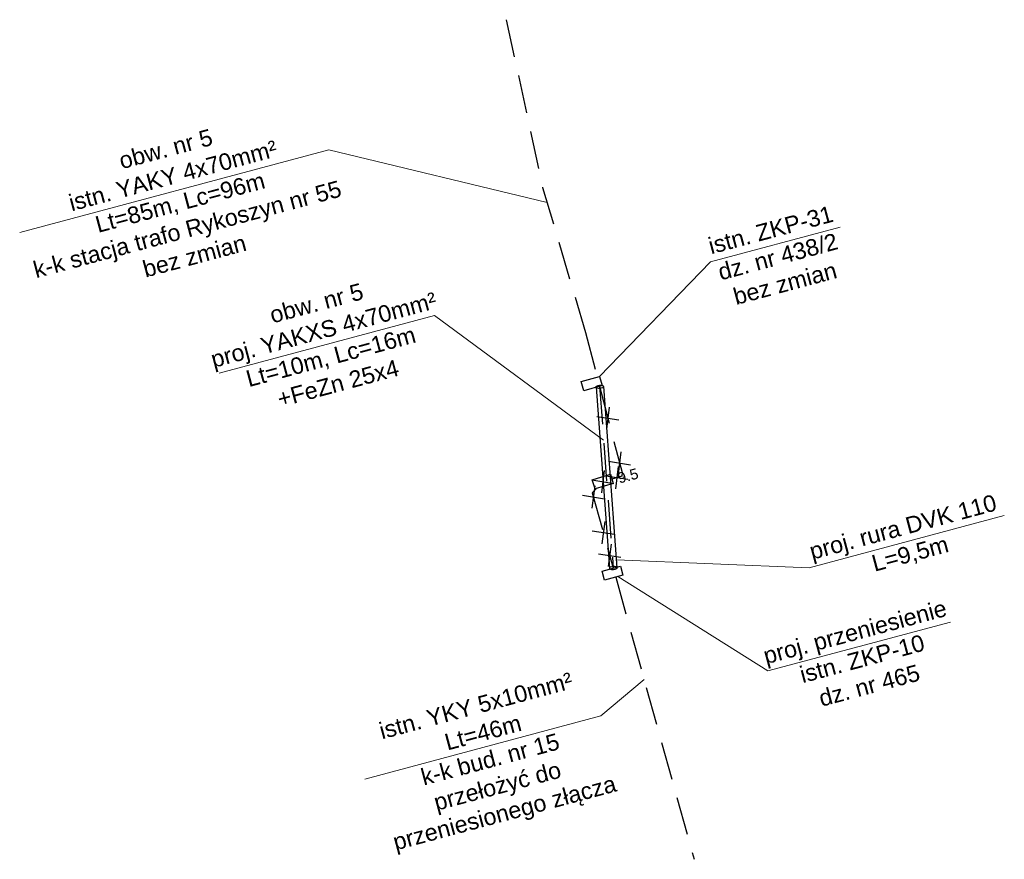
# Model space of a CAD drawing. Header units: metres. Extents: x 7458103 to 7458827, y 5635995 to 5636185.
# Tile 1 of 6: x 7458103 to 7458155, y 5636038 to 5636082. Entities that reach past the tile are written whole.
import ezdxf

# ---------------------------------------------------------------- set-up
doc = ezdxf.new("R2010")
doc.units = ezdxf.units.M
doc.linetypes.add('JIS_02_2.0', pattern=[3, 2, -1])
doc.layers.add('el demontaż', color=1, linetype='Continuous', lineweight=30)
for name, color, linetype, true_color in [('el istn. linia kablowa', 7, 'Continuous', 0x000000), ('el istn. złącze', 7, 'Continuous', 0x000000), ('el opis', 7, 'Continuous', 0x000000)]:
    doc.layers.add(name, color=color, linetype=linetype, true_color=true_color)
for name, color, linetype in [('el proj. linia kablowa', 1, 'Continuous'), ('el proj. rura', 1, 'Continuous'), ('el proj. złącze', 1, 'Continuous')]:
    doc.layers.add(name, color=color, linetype=linetype)
doc.styles.add('ARIAL', font='arial.ttf')
doc.styles.get("Standard").update_dxf_attribs({"font": 'arial.ttf'})
doc.dimstyles.get("Standard").update_dxf_attribs({"dimtxt": 0.18, "dimasz": 0.18, "dimexe": 0.18, "dimexo": 0.0625, "dimgap": 0.09, "dimtad": 0, "dimtih": 1, "dimtoh": 1, "dimdec": 4, "dimzin": 0, "dimdsep": 46, "dimtxsty": 'Standard', "dimcen": 0.09, "dimadec": 0, "dimazin": 0, "dimtfac": 1, "dimtdec": 4, "dimtofl": 0, "dimtmove": 0, "dimatfit": 3, "dimfxl": 0, "dimtolj": 1, "dimtzin": 0, "dimarcsym": 0})

# ---------------------------------------------------------------- blocks, each defined once
blk = doc.blocks.new('*D28403')
at = {"color": 0, "insert": (7483685.281, 5621841.219), "char_height": 1, "attachment_point": 5}
blk.add_mtext('\\A1;9.5', dxfattribs=at)
blk = doc.blocks.new('_None')
blk = doc.blocks.new('*U28402')
at = {"color": 1}
for points in [[(7483684.53772, 5621850.02582), (7483681.37522, 5621833.29048)], [(7483685.22504, 5621849.89594), (7483682.06254, 5621833.1606)]]:
    blk.add_lwpolyline(points, dxfattribs=at)
for centre in [(7483684.88138, 5621849.96088), (7483681.71888, 5621833.22554)]:
    blk.add_ellipse(centre, major_axis=(0.34366, -0.06494), ratio=0.4660624, start_param=-3.14159265, end_param=3.14159265, dxfattribs=at)
at = {"color": 18, "true_color": 0x000000}
dim = blk.add_aligned_dim(p1=(7483684.88138, 5621849.96088), p2=(7483681.71888, 5621833.22554), distance=2.01601, dimstyle='Standard', override={"dimscale": 1, "dimtxt": 1, "dimtih": 1, "dimtoh": 1, "dimlfac": 0.56, "dimrnd": 0.1, "dimzin": 8, "dimblk1": 'None', "dimblk2": 'None', "dimsah": 1, "dimse1": 1, "dimse2": 1, "dimsd1": 1, "dimsd2": 1, "dimlwd": 0}, dxfattribs=at)
dim.commit()
dim.dimension.update_dxf_attribs({"geometry": '*D28403', "text_midpoint": (7483685.28108, 5621841.21887)})

msp = doc.modelspace()

# ---------------------------------------------------------------- linework, layer by layer
at = {"layer": 'el demontaż', "linetype": 'Continuous'}
for points in [[(7458134.308, 5636061.645), (7458134.159, 5636060.479)], [(7458133.652, 5636061.152), (7458134.815, 5636060.973)], [(7458134.921, 5636059.291), (7458134.772, 5636058.124)], [(7458134.265, 5636058.797), (7458135.428, 5636058.618)], [(7458134.039, 5636058.313), (7458133.891, 5636057.147)], [(7458134.78, 5636058.524), (7458134.631, 5636057.358)], [(7458133.384, 5636057.82), (7458134.546, 5636057.64)], [(7458134.124, 5636058.031), (7458135.287, 5636057.852)], [(7458133.548, 5636057.504), (7458133.4, 5636056.338)], [(7458132.893, 5636057.011), (7458134.055, 5636056.832)], [(7458134.066, 5636055.64), (7458133.918, 5636054.473)], [(7458133.411, 5636055.146), (7458134.573, 5636054.967)], [(7458134.4, 5636054.441), (7458134.252, 5636053.274)], [(7458133.745, 5636053.947), (7458134.907, 5636053.768)]]:
    msp.add_lwpolyline(points, dxfattribs=at)
at = {"layer": 'el istn. linia kablowa', "linetype": 'JIS_02_2.0', "lineweight": 30}
for points in [[(7458128.9, 5636081.98), (7458130.807, 5636073.174), (7458133.06, 5636065.56), (7458133.671, 5636063.222)], [(7458133.797, 5636062.738), (7458134.975, 5636058.215), (7458134.965, 5636058.015), (7458134.446, 5636057.867)], [(7458133.611, 5636057.36), (7458133.41, 5636057.15), (7458134.51, 5636053.194)], [(7458134.644, 5636052.713), (7458138.754, 5636037.903)]]:
    msp.add_lwpolyline(points, dxfattribs=at)
at = {"layer": 'el istn. złącze', "linetype": 'Continuous', "lineweight": 30}
for points in [[(7458133.794, 5636063.257), (7458133.93, 5636062.776), (7458132.968, 5636062.503), (7458132.832, 5636062.984), (7458133.794, 5636063.257)], [(7458133.414, 5636057.823), (7458134.37, 5636058.116), (7458134.516, 5636057.637), (7458133.56, 5636057.344), (7458133.414, 5636057.823)]]:
    msp.add_lwpolyline(points, dxfattribs=at)
at = {"layer": 'el opis', "lineweight": 18}
for p, q in [((7458103.371, 5636070.805), (7458119.596, 5636075.152)), ((7458119.596, 5636075.152), (7458131.039, 5636072.39)), ((7458139.616, 5636069.272, 0.54), (7458133.794, 5636063.257)), ((7458113.834, 5636063.416), (7458125.135, 5636066.444)), ((7458125.135, 5636066.444), (7458134.008, 5636059.909)), ((7458134.68, 5636053.627), (7458144.797, 5636053.202)), ((7458134.753, 5636052.742), (7458142.634, 5636047.789)), ((7458133.864, 5636045.43), (7458136.132, 5636047.346)), ((7458121.488, 5636042.114), (7458133.864, 5636045.43))]:
    msp.add_line(p, q, dxfattribs=at)
at = {"layer": 'el opis', "lineweight": 18, "elevation": 0.54}
msp.add_lwpolyline([(7458139.616, 5636069.272), (7458146.416, 5636071.094)], dxfattribs=at)
at = {"layer": 'el opis', "lineweight": 18}
for points in [[(7458144.797, 5636053.202), (7458155.034, 5636055.945)], [(7458142.634, 5636047.789), (7458152.208, 5636050.354)]]:
    msp.add_lwpolyline(points, dxfattribs=at)
at = {"layer": 'el proj. linia kablowa', "color": 1, "linetype": 'JIS_02_2.0', "lineweight": 30}
msp.add_lwpolyline([(7458133.797, 5636062.738), (7458134.51, 5636053.194)], dxfattribs=at)
at = {"layer": 'el proj. złącze', "color": 1, "linetype": 'Continuous', "lineweight": 30}
msp.add_lwpolyline([(7458134.059, 5636052.555), (7458133.929, 5636053.038), (7458134.894, 5636053.298), (7458135.024, 5636052.815), (7458134.059, 5636052.555)], dxfattribs=at)

# ---------------------------------------------------------------- block references
at = {"layer": 'el proj. rura', "xscale": 0.5600000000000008, "yscale": 0.5599999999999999, "zscale": 0.5599999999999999, "rotation": 14.97246809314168}
msp.add_blockref('*U28402', (4222911.826, 1511979.09), dxfattribs=at)

# ---------------------------------------------------------------- texts
at = {"layer": 'el opis', "char_height": 0.8726, "attachment_point": 1, "rotation": 15}
for s, insert, width in [('\\pxqc;obw. nr 5\\Pistn. YAKY 4x70mm²\\PLt=85m, Lc=96m\\Pk-k stacja trafo Rykoszyn nr 55\\Pbez zmian', (7458102.514, 5636073.367), 17.40906), ('\\pxqc;obw. nr 5\\Pproj. YAKXS 4x70mm²\\PLt=10m, Lc=16m\\P+FeZn 25x4', (7458112.694, 5636065.881), 12.70473), ('\\pxqc;istn. YKY 5x10mm²\\PLt=46m\\Pk-k bud. nr 15\\Pprzełożyć do przeniesionego złącza', (7458120.213, 5636044.521), 14.44723)]:
    msp.add_mtext(s, dxfattribs=dict(at, insert=insert, width=width))
at = {"layer": 'el opis', "attachment_point": 1, "rotation": 15, "style": 'ARIAL'}
for s, insert, char_height, width in [('\\pxqc;istn. ZKP-31\\Pdz. nr 438/2\\Pbez zmian', (7458138.099, 5636070.148), 0.87265, 9.44862), ('\\pxqc;proj. rura DVK 110\\PL=9,5m', (7458142.7, 5636053.927), 0.8726, 14.28812), ('\\pxqc;proj. przeniesienie\\Pistn. ZKP-10\\Pdz. nr 465', (7458141.717, 5636048.825, -0.54), 0.87265, 11.11362)]:
    msp.add_mtext(s, dxfattribs=dict(at, insert=insert, char_height=char_height, width=width))

doc.saveas('drawing.dxf')
